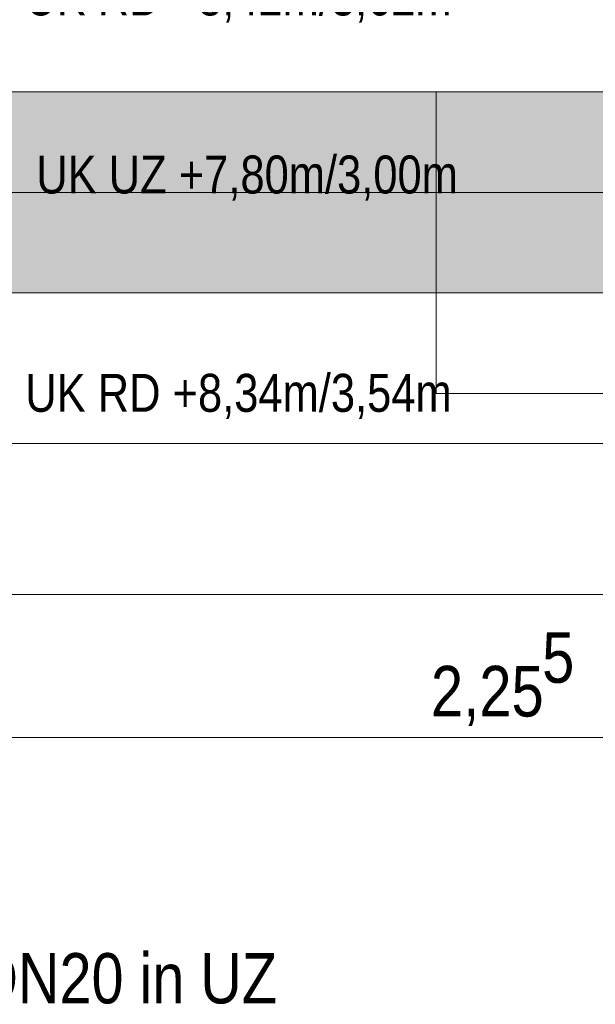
# Model space of a CAD drawing. Extents: x -420 to 300, y 62 to 1162.
# Tile 43 of 130: x -295 to -272, y 517 to 556. Entities that reach past the tile are written whole.
import ezdxf
from ezdxf.lldxf.tags import DXFTag

# ---------------------------------------------------------------- set-up
doc = ezdxf.new("R2010")
doc.units = 0
doc.layers.get('0').update_dxf_attribs({"lineweight": 35})
for name, color, linetype, lineweight, true_color in [('00_Beschriftung UZ', 3, 'Continuous', 13, 0x00ff00), ('30 -35 Decken- 1 Konstruktion-Träger- Stahlbeton', 7, 'grob-A06G9F4K8I', 13, 0x33aa00), ('60- 61 allgemeine Ausstattung- 1 Möbel', 7, 'Continuous', 9, 0x00cccc), ('70 -76 Bemaßung- 2 Allgemein', 9, 'Continuous', 5, 0x808080)]:
    doc.layers.add(name, color=color, linetype=linetype, lineweight=lineweight, true_color=true_color)
doc.layers.add('70 -71 Achsen- 1 Gebäudeachsen', color=7, linetype='STRICHPUNKT2-A06G9F4J8I', lineweight=18)
doc.layers.add('Detailelementbeschriftung', color=7, linetype='Continuous', lineweight=9)
doc.layers.add('iwb_Schraffur_Unterzug', color=7, linetype='Continuous', lineweight=5, true_color=0xffffcc, plot=False)
doc.styles.get("Standard").update_dxf_attribs({"font": 'ARIALN.TTF'})
tags = doc.linetypes.add('grob-A06G9F4K8I', pattern=[14, 3, -8, 3]).pattern_tags.tags
tags[8:9] = [DXFTag(74, 4), DXFTag(75, 0), DXFTag(340, '0'), DXFTag(46, 0.0), DXFTag(50, 0.0), DXFTag(44, 0.0), DXFTag(45, 0.0)]
tags[6:7] = [DXFTag(74, 4), DXFTag(75, 0), DXFTag(340, '0'), DXFTag(46, 0.0), DXFTag(50, 0.0), DXFTag(44, 0.0), DXFTag(45, 0.0)]
tags[4:5] = [DXFTag(74, 4), DXFTag(75, 0), DXFTag(340, '0'), DXFTag(46, 0.0), DXFTag(50, 0.0), DXFTag(44, 0.0), DXFTag(45, 0.0)]
tags = doc.linetypes.add('STRICHPUNKT2-A06G9F4J8I', pattern=[12.7, 6.35, -3.175, 0, -3.175]).pattern_tags.tags
tags[10:11] = [DXFTag(74, 4), DXFTag(75, 0), DXFTag(340, '0'), DXFTag(46, 0.0), DXFTag(50, 0.0), DXFTag(44, 0.0), DXFTag(45, 0.0)]
tags[8:9] = [DXFTag(74, 4), DXFTag(75, 0), DXFTag(340, '0'), DXFTag(46, 0.0), DXFTag(50, 0.0), DXFTag(44, 0.0), DXFTag(45, 0.0)]
tags[6:7] = [DXFTag(74, 4), DXFTag(75, 0), DXFTag(340, '0'), DXFTag(46, 0.0), DXFTag(50, 0.0), DXFTag(44, 0.0), DXFTag(45, 0.0)]
tags[4:5] = [DXFTag(74, 4), DXFTag(75, 0), DXFTag(340, '0'), DXFTag(46, 0.0), DXFTag(50, 0.0), DXFTag(44, 0.0), DXFTag(45, 0.0)]

# ---------------------------------------------------------------- blocks, each defined once
blk = doc.blocks.new('Referenz-A06G9F4L8I')
at = {"layer": '30 -35 Decken- 1 Konstruktion-Träger- Stahlbeton', "color": 0}
for p, q in [((-298.298, 553.453), (-2.298, 553.453)), ((-298.298, 545.453), (-2.298, 545.453))]:
    blk.add_line(p, q, dxfattribs=at)
at = {"layer": '60- 61 allgemeine Ausstattung- 1 Möbel', "color": 0, "linetype": 'Continuous', "ltscale": 0.13}
for p, q in [((-199.364, 553.453), (-278.298, 553.453)), ((-278.298, 553.453), (-278.298, 541.453)), ((-278.298, 541.453), (-188.298, 541.453))]:
    blk.add_line(p, q, dxfattribs=at)
at = {"layer": '70 -71 Achsen- 1 Gebäudeachsen', "color": 0, "linetype": 'STRICHPUNKT2-A06G9F4J8I', "ltscale": 0.18}
blk.add_line((-387.238, 549.453), (76.501, 549.453), dxfattribs=at)
at = {"layer": '70 -76 Bemaßung- 2 Allgemein', "color": 0, "linetype": 'Continuous', "ltscale": 0.13}
for p, q in [((-155.358, 539.453), (-297.237, 539.453)), ((-152.358, 533.453), (-297.237, 533.453)), ((-254.258, 527.755), (-297.237, 527.755))]:
    blk.add_line(p, q, dxfattribs=at)
at = {"layer": '00_Beschriftung UZ', "color": 0, "linetype": 'Continuous', "ltscale": 0.13, "char_height": 1.51033, "attachment_point": 1}
for s, insert in [('{\\fArial Narrow;UK RD +8,42m/3,62m}', (-294.652, 558.004)), ('{\\fArial Narrow;UK UZ +7,80m/3,00m}', (-294.214, 550.918)), ('{\\fArial Narrow;UK RD +8,34m/3,54m}', (-294.652, 542.229))]:
    blk.add_mtext(s, dxfattribs=dict(at, insert=insert))
at = {"layer": '70 -76 Bemaßung- 2 Allgemein', "color": 0, "linetype": 'Continuous', "ltscale": 0.13, "char_height": 2.01377, "attachment_point": 1}
for s, insert in [('{\\fArial Narrow;5}', (-274.082, 531.948)), ('{\\fArial Narrow;2,25}', (-278.508, 530.606))]:
    blk.add_mtext(s, dxfattribs=dict(at, insert=insert))
blk = doc.blocks.new('Referenz-A06G9F4N8I')
at = {"layer": 'iwb_Schraffur_Unterzug', "linetype": 'Continuous', "ltscale": 0.13}
blk.add_hatch(color=256, dxfattribs=at).paths.add_polyline_path([(-298.298, 549.453), (-298.298, 553.453), (-2.298, 553.453), (-2.298, 545.453), (-298.298, 545.453)])
blk = doc.blocks.new('Einzeiliger Text-A06G9FA98I')
at = {"color": 0, "lineweight": -2, "insert": (-296.597, 519.173), "char_height": 2, "attachment_point": 1}
blk.add_mtext('{\\fArial Narrow;DN20 in UZ}', dxfattribs=at)

msp = doc.modelspace()

# ---------------------------------------------------------------- block references
at = {"color": 8, "lineweight": 25, "ltscale": 0.25, "true_color": 0x808080}
for name in ['Referenz-A06G9F4L8I', 'Referenz-A06G9F4N8I']:
    msp.add_blockref(name, (0, 0), dxfattribs=at)
at = {"layer": 'Detailelementbeschriftung', "ltscale": 0.13}
msp.add_blockref('Einzeiliger Text-A06G9FA98I', (0, 0), dxfattribs=at)

doc.saveas('drawing.dxf')
